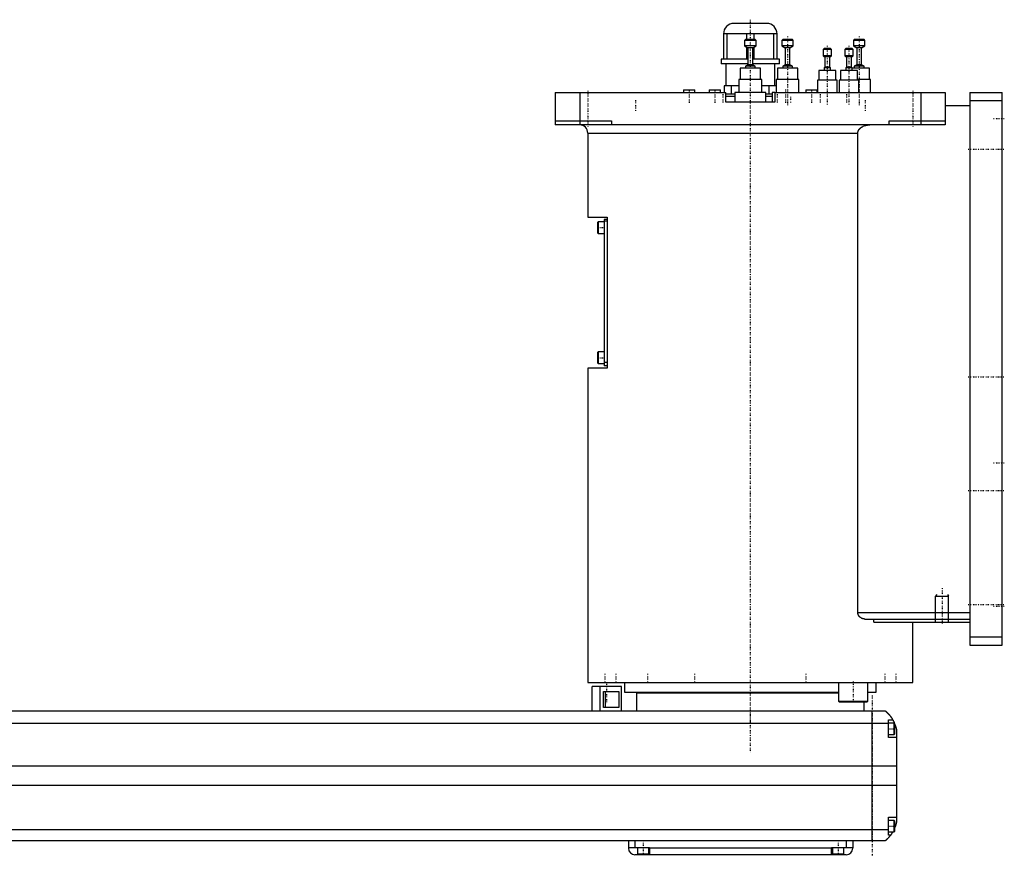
# Model space of a CAD drawing. Extents: x -1056 to 156, y -123 to 447.
# Tile 3 of 3: x -450 to 156, y -82 to 433. Entities that reach past the tile are written whole.
import ezdxf

# ---------------------------------------------------------------- set-up
doc = ezdxf.new("R2010")
doc.units = 0
doc.linetypes.add('CENTER', pattern=[1.5, 0.45, -0.5, 0.05, -0.5])
for name, color, linetype in [('AM_0', 7, 'CONTINUOUS'), ('AM_10', 7, 'CONTINUOUS'), ('AM_7', 7, 'CENTER')]:
    doc.layers.add(name, color=color, linetype=linetype)

msp = doc.modelspace()

# ---------------------------------------------------------------- linework, layer by layer
at = {"layer": 'AM_0', "color": 7, "linetype": 'CONTINUOUS'}
for p, q in [((10, 430.5), (-10, 430.5)), ((16.5, 424), (-16.5, 424)), ((-16.5, 424), (-16.5, 408.5)), ((-14.2, 408.5), (-14.2, 424)), ((-3, 420.5), (-3.5, 420)), ((-3.5, 420), (-3.5, 416.7)), ((3.5, 420), (-3.5, 420)), ((3, 420.5), (-3, 420.5)), ((-2.3, 424), (-2.3, 420.5)), ((2.3, 420.5), (2.3, 424)), ((3.5, 420), (3, 420.5)), ((3.5, 416.7), (3.5, 420)), ((14.2, 424), (14.2, 408.5)), ((16.5, 408.5), (16.5, 424)), ((19.92, 420.5), (19.42, 420)), ((19.42, 420), (19.42, 416.7)), ((26.42, 420), (19.42, 420)), ((25.92, 420.5), (19.92, 420.5)), ((26.42, 420), (25.92, 420.5)), ((26.42, 416.7), (26.42, 420)), ((64, 420.5), (63.5, 420)), ((63.5, 420), (63.5, 416.7)), ((70.5, 420), (63.5, 420)), ((70, 420.5), (64, 420.5)), ((70.5, 420), (70, 420.5)), ((70.5, 416.7), (70.5, 420)), ((-3.5, 416.7), (-1.5, 415.5)), ((3.5, 416.7), (-3.5, 416.7)), ((-2.3, 415.98), (-2.3, 408.5)), ((-1.5, 415.5), (-1.5, 405)), ((1.5, 415.5), (-1.5, 415.5)), ((1.5, 415.5), (3.5, 416.7)), ((1.5, 405), (1.5, 415.5)), ((2.3, 408.5), (2.3, 415.98)), ((19.42, 416.7), (21.42, 415.5)), ((26.42, 416.7), (19.42, 416.7)), ((21.42, 415.5), (21.42, 405)), ((24.42, 415.5), (21.42, 415.5)), ((24.42, 415.5), (26.42, 416.7)), ((24.42, 405), (24.42, 415.5)), ((45.38, 415), (44.88, 414.5)), ((44.88, 414.5), (44.88, 410.6)), ((49.88, 414.5), (44.88, 414.5)), ((49.38, 415), (45.38, 415)), ((49.88, 414.5), (49.38, 415)), ((49.88, 410.6), (49.88, 414.5)), ((58.72, 415), (58.22, 414.5)), ((58.22, 414.5), (58.22, 410.6)), ((63.22, 414.5), (58.22, 414.5)), ((62.72, 415), (58.72, 415)), ((63.22, 414.5), (62.72, 415)), ((63.22, 410.6), (63.22, 414.5)), ((63.5, 416.7), (65.5, 415.5)), ((70.5, 416.7), (63.5, 416.7)), ((65.5, 415.5), (65.5, 405)), ((68.5, 415.5), (65.5, 415.5)), ((68.5, 415.5), (70.5, 416.7)), ((68.5, 405), (68.5, 415.5)), ((-18, 408.5), (-18, 405.5)), ((-1.5, 408.5), (-18, 408.5)), ((18, 408.5), (1.5, 408.5)), ((18, 405.5), (18, 408.5)), ((44.88, 410.6), (45.88, 410)), ((49.88, 410.6), (44.88, 410.6)), ((45.88, 410), (45.88, 403.5)), ((48.88, 410), (45.88, 410)), ((48.88, 410), (49.88, 410.6)), ((48.88, 403.5), (48.88, 410)), ((58.22, 410.6), (59.22, 410)), ((63.22, 410.6), (58.22, 410.6)), ((59.22, 410), (59.22, 403.5)), ((62.22, 410), (59.22, 410)), ((62.22, 410), (63.22, 410.6)), ((62.22, 403.5), (62.22, 410)), ((-1.5, 405.5), (-18, 405.5)), ((-15, 405.5), (-15, 392)), ((-6.25, 403), (-6.25, 396)), ((6.25, 403), (-6.25, 403)), ((-1.5, 405), (-3, 404.1)), ((-3, 404.1), (-3, 403)), ((3, 404.1), (-3, 404.1)), ((1.5, 405), (-1.5, 405)), ((18, 405.5), (1.5, 405.5)), ((3, 404.1), (1.5, 405)), ((3, 403), (3, 404.1)), ((6.25, 396), (6.25, 403)), ((15, 392), (15, 405.5)), ((16.67, 403), (16.67, 396)), ((29.17, 403), (16.67, 403)), ((21.42, 405), (19.92, 404.1)), ((19.92, 404.1), (19.92, 403)), ((25.92, 404.1), (19.92, 404.1)), ((24.42, 405), (21.42, 405)), ((25.92, 404.1), (24.42, 405)), ((25.92, 403), (25.92, 404.1)), ((29.17, 396), (29.17, 403)), ((42.13, 401.5), (42.13, 395.5)), ((52.63, 401.5), (42.13, 401.5)), ((45.88, 403.5), (45.38, 403.2)), ((45.38, 403.2), (45.38, 401.5)), ((49.38, 403.2), (45.38, 403.2)), ((48.88, 403.5), (45.88, 403.5)), ((49.38, 403.2), (48.88, 403.5)), ((49.38, 401.5), (49.38, 403.2)), ((52.63, 395.5), (52.63, 401.5)), ((55.47, 401.5), (55.47, 395.5)), ((65.97, 401.5), (55.47, 401.5)), ((59.22, 403.5), (58.72, 403.2)), ((58.72, 403.2), (58.72, 401.5)), ((62.72, 403.2), (58.72, 403.2)), ((62.22, 403.5), (59.22, 403.5)), ((62.72, 403.2), (62.22, 403.5)), ((62.72, 401.5), (62.72, 403.2)), ((73.25, 403), (62.72, 403)), ((65.5, 405), (64, 404.1)), ((64, 404.1), (64, 403)), ((70, 404.1), (64, 404.1)), ((68.5, 405), (65.5, 405)), ((65.97, 395.5), (65.97, 401.5)), ((70, 404.1), (68.5, 405)), ((70, 403), (70, 404.1)), ((73.25, 396), (73.25, 403)), ((-7, 396), (-7, 388)), ((7, 396), (-7, 396)), ((7, 388), (7, 396)), ((15.92, 396), (15.92, 388)), ((29.92, 396), (15.92, 396)), ((29.92, 388), (29.92, 396)), ((41.38, 395.5), (41.38, 388)), ((53.38, 395.5), (41.38, 395.5)), ((53.38, 388), (53.38, 395.5)), ((54.72, 395.5), (54.72, 388)), ((66.72, 395.5), (54.72, 395.5)), ((74, 396), (65.97, 396)), ((66.72, 388), (66.72, 395.5)), ((74, 388), (74, 396)), ((-120, 388), (-120, 368)), ((-120, 388), (-15, 388)), ((-105, 388), (-105, 368)), ((-41.17, 389.5), (-41.17, 388)), ((-41.17, 389.5), (-34.17, 389.5)), ((-34.17, 388), (-34.17, 389.5)), ((-25.25, 389.5), (-25.25, 388)), ((-25.25, 389.5), (-18.25, 389.5)), ((-18.25, 388), (-18.25, 389.5)), ((-7, 392), (-16, 392)), ((-16, 392), (-16, 388)), ((-15, 382), (-15, 388)), ((-11.49, 387), (-11.49, 392)), ((-9.5, 388), (-9.5, 382)), ((9.5, 388), (-9.5, 388)), ((15.93, 392), (7, 392)), ((9.5, 382), (9.5, 388)), ((11.49, 392), (11.49, 387)), ((13.42, 388), (13.42, 382)), ((15, 388), (13.42, 388)), ((15, 388), (120, 388)), ((15, 388), (15, 382)), ((34.17, 389.5), (34.17, 388)), ((34.17, 389.5), (41.17, 389.5)), ((41.17, 388), (41.17, 389.5)), ((105, 388), (105, 368)), ((120, 388), (120, 368)), ((135, 388), (155, 388)), ((135, 388), (135, 48)), ((155, 48), (155, 388)), ((-9.51, 387), (-15.02, 387)), ((-9.5, 385.5), (-15.02, 385.5)), ((15, 382), (-15, 382)), ((13.42, 385.5), (9.5, 385.5)), ((13.43, 387), (9.51, 387)), ((135, 383), (155, 383)), ((120, 380), (135, 380)), ((-120, 370.5), (-85.5, 370.5)), ((-85.5, 370.5), (-85.5, 368)), ((85.5, 368), (85.5, 370.5)), ((85.5, 370.5), (120, 370.5)), ((120, 368), (-120, 368)), ((-100, 363), (-100, 311.3)), ((-100, 363), (66.14, 363)), ((66.14, 68), (66.14, 363)), ((-100, 311.3), (-88, 311.3)), ((-90, 309.8), (-90, 219.8)), ((-88, 309.8), (-90, 309.8)), ((-88, 311.3), (-88, 218.3)), ((-93.6, 308.3), (-94, 307.9)), ((-94, 307.9), (-94, 301.7)), ((-90, 308.3), (-93.6, 308.3)), ((-93.6, 308.3), (-93.6, 301.3)), ((-88, 308.8), (-90, 308.8)), ((-94, 301.7), (-93.6, 301.3)), ((-93.6, 301.3), (-90, 301.3)), ((-93.6, 228.3), (-94, 227.9)), ((-94, 227.9), (-94, 221.7)), ((-90, 228.3), (-93.6, 228.3)), ((-93.6, 228.3), (-93.6, 221.3)), ((-100, 218.3), (-100, 25)), ((-88, 218.3), (-100, 218.3)), ((-94, 221.7), (-93.6, 221.3)), ((-93.6, 221.3), (-90, 221.3)), ((-88, 221.8), (-90, 221.8)), ((-88, 219.8), (-90, 219.8)), ((66.14, 68), (135, 68)), ((70.42, 64), (135, 64)), ((75.99, 62), (75.99, 64)), ((75.99, 62), (135, 62)), ((100, 25), (100, 62)), ((135, 53), (155, 53)), ((135, 48), (155, 48)), ((-100, 25), (100, 25)), ((-88.79, 25.01), (-88.79, 25)), ((-77.5, 25), (-77.5, 19)), ((-40.35, 25), (-40.35, 25)), ((40.35, 25), (40.35, 25)), ((54.29, 25), (54.29, 13.4)), ((72.29, 13.4), (72.29, 25)), ((77.5, 19), (77.5, 25)), ((88.79, 25), (88.79, 25.01)), ((-97.35, 7.5), (-97.35, 22.5)), ((-79.35, 22.5), (-97.35, 22.5)), ((-92.35, 7.5), (-92.35, 22.5)), ((-90.27, 19.5), (-80.84, 19.5)), ((-90.27, 9.5), (-90.27, 19.5)), ((-89.16, 9.5), (-89.16, 19.5)), ((-80.84, 19.5), (-80.84, 9.5)), ((-79.35, 7.5), (-79.35, 22.5)), ((-77.5, 19), (54.29, 19)), ((-70, 18.5), (-70, 7.5)), ((-70, 18.5), (54.3, 18.5)), ((-55, 19), (-55, 18.5)), ((72.29, 19), (77.5, 19)), ((54.29, 13.4), (54.69, 13)), ((54.29, 13.4), (72.29, 13.4)), ((54.69, 13), (71.89, 13)), ((70, 7.5), (70, 13)), ((71.89, 13), (72.29, 13.4)), ((-667, 7.5), (83, 7.5)), ((-80.84, 9.5), (-90.27, 9.5)), ((75, -72.5), (75, 7.5)), ((85, -9), (85, 2)), ((85, 2), (87.65, 2)), ((88.6, 0), (85, 0)), ((89, -0.4), (88.6, 0)), ((88.6, -7), (88.6, 0)), ((85, -0.2), (-669, -0.2)), ((89, -6.6), (89, -0.4)), ((90, -4.5), (90, -60.5)), ((85, -7), (88.6, -7)), ((90, -9), (85, -9)), ((88.6, -7), (89, -6.6)), ((90, -26.54), (-674, -26.54)), ((90, -38.4), (-674, -38.4)), ((85, -69), (85, -58)), ((85, -58), (90, -58)), ((88.6, -60), (85, -60)), ((89, -60.4), (88.6, -60)), ((88.6, -67), (88.6, -60)), ((89, -66.6), (89, -60.4)), ((85, -65.78), (-669, -65.78)), ((88.6, -67), (89, -66.6)), ((83, -72.5), (-667, -72.5)), ((-75, -72.5), (-75, -77)), ((-71, -72.5), (-71, -76.5)), ((59, -72.5), (59, -76.5)), ((63, -72.5), (63, -77)), ((85, -67), (88.6, -67)), ((86.34, -69), (85, -69)), ((-75, -76.5), (-62, -76.5)), ((-69.5, -76.5), (-69.5, -80.5)), ((-62.5, -80.5), (-62.5, -76.5)), ((-62, -76.5), (-62, -81)), ((50, -77), (-62, -77)), ((50, -76.5), (63, -76.5)), ((50, -81), (50, -76.5)), ((50.5, -76.5), (50.5, -80.5)), ((57.5, -80.5), (57.5, -76.5)), ((59, -81), (-71, -81)), ((-69.5, -80.5), (-62.5, -80.5)), ((-66, -81), (-66, -80.5)), ((50.5, -80.5), (57.5, -80.5)), ((54, -81), (54, -80.5))]:
    msp.add_line(p, q, dxfattribs=at)
for points in [[(66.14, 363, 0), (66.14, 363.04, 0), (66.15, 363.13, 0), (66.15, 363.22, 0), (66.15, 363.26, 0), (66.16, 363.31, 0), (66.17, 363.4, 0), (66.18, 363.49, 0), (66.19, 363.58, 0), (66.21, 363.67, 0), (66.23, 363.76, 0), (66.24, 363.8, 0), (66.25, 363.85, 0), (66.28, 363.94, 0), (66.3, 364.02, 0), (66.33, 364.11, 0), (66.36, 364.2, 0), (66.4, 364.28, 0), (66.41, 364.32, 0), (66.43, 364.37, 0), (66.47, 364.45, 0), (66.5, 364.53, 0), (66.52, 364.57, 0), (66.54, 364.6, 0), (66.58, 364.68, 0), (66.62, 364.76, 0), (66.65, 364.79, 0), (66.67, 364.83, 0), (66.71, 364.91, 0), (66.76, 364.98, 0), (66.81, 365.06, 0), (66.86, 365.13, 0), (66.92, 365.21, 0), (66.94, 365.24, 0), (66.97, 365.28, 0), (67.03, 365.35, 0), (67.09, 365.42, 0), (67.15, 365.49, 0), (67.21, 365.56, 0), (67.27, 365.63, 0), (67.3, 365.67, 0), (67.33, 365.7, 0), (67.4, 365.77, 0), (67.46, 365.83, 0), (67.53, 365.89, 0), (67.6, 365.96, 0), (67.66, 366.02, 0), (67.7, 366.05, 0), (67.73, 366.08, 0), (67.8, 366.13, 0), (67.87, 366.19, 0), (67.93, 366.24, 0), (68, 366.29, 0), (68.07, 366.35, 0), (68.11, 366.37, 0), (68.14, 366.4, 0), (68.21, 366.45, 0), (68.29, 366.5, 0), (68.36, 366.55, 0), (68.44, 366.6, 0), (68.51, 366.65, 0), (68.55, 366.67, 0), (68.59, 366.7, 0), (68.67, 366.74, 0), (68.75, 366.79, 0), (68.79, 366.81, 0), (68.83, 366.84, 0), (68.91, 366.88, 0), (68.99, 366.93, 0), (69.03, 366.95, 0), (69.07, 366.97, 0), (69.16, 367.01, 0), (69.24, 367.05, 0), (69.53, 367.19, 0), (70.04, 367.4, 0), (70.53, 367.56, 0), (71.05, 367.7, 0), (71.59, 367.82, 0), (71.86, 367.87, 0), (72.14, 367.91, 0), (72.69, 367.97, 0), (73.23, 368, 0), (73.48, 368, 0)], [(70.42, 64, 0), (70.27, 64, 0), (69.97, 64.02, 0), (69.66, 64.07, 0), (69.5, 64.1, 0), (69.34, 64.14, 0), (69.03, 64.24, 0), (68.72, 64.36, 0), (68.41, 64.5, 0), (68.12, 64.67, 0), (67.83, 64.86, 0), (67.69, 64.97, 0), (67.67, 64.99, 0), (67.62, 65.02, 0), (67.58, 65.06, 0), (67.55, 65.08, 0), (67.53, 65.1, 0), (67.49, 65.14, 0), (67.45, 65.17, 0), (67.4, 65.21, 0), (67.36, 65.25, 0), (67.32, 65.3, 0), (67.3, 65.32, 0), (67.28, 65.34, 0), (67.24, 65.38, 0), (67.2, 65.42, 0), (67.16, 65.47, 0), (67.12, 65.51, 0), (67.08, 65.56, 0), (67.06, 65.58, 0), (67.04, 65.6, 0), (67, 65.65, 0), (66.96, 65.7, 0), (66.92, 65.75, 0), (66.88, 65.8, 0), (66.84, 65.86, 0), (66.83, 65.88, 0), (66.81, 65.91, 0), (66.77, 65.96, 0), (66.74, 66.02, 0), (66.7, 66.07, 0), (66.67, 66.13, 0), (66.63, 66.19, 0), (66.62, 66.22, 0), (66.6, 66.25, 0), (66.57, 66.31, 0), (66.54, 66.37, 0), (66.51, 66.43, 0), (66.48, 66.49, 0), (66.45, 66.55, 0), (66.44, 66.58, 0), (66.42, 66.61, 0), (66.4, 66.68, 0), (66.37, 66.74, 0), (66.36, 66.77, 0), (66.35, 66.81, 0), (66.33, 66.87, 0), (66.31, 66.94, 0), (66.3, 66.97, 0), (66.29, 67, 0), (66.27, 67.07, 0), (66.25, 67.14, 0), (66.23, 67.21, 0), (66.22, 67.27, 0), (66.21, 67.34, 0), (66.2, 67.38, 0), (66.19, 67.41, 0), (66.18, 67.48, 0), (66.17, 67.55, 0), (66.16, 67.62, 0), (66.16, 67.69, 0), (66.15, 67.76, 0), (66.15, 67.79, 0), (66.15, 67.83, 0), (66.15, 67.9, 0), (66.14, 67.97, 0), (66.14, 68, 0)], [(83, 7.5, 0), (83, 7.5, 0), (83, 7.5, 0), (83, 7.5, 0), (83.01, 7.5, 0), (83.01, 7.49, 0), (83.01, 7.49, 0), (83.02, 7.49, 0), (83.02, 7.48, 0), (83.03, 7.47, 0), (83.04, 7.47, 0), (83.05, 7.46, 0), (83.05, 7.46, 0), (83.06, 7.45, 0), (83.08, 7.44, 0), (83.09, 7.42, 0), (83.11, 7.41, 0), (83.12, 7.4, 0), (83.13, 7.39, 0), (83.14, 7.38, 0), (83.16, 7.37, 0), (83.18, 7.35, 0), (83.19, 7.34, 0), (83.2, 7.33, 0), (83.23, 7.31, 0), (83.25, 7.29, 0), (83.27, 7.28, 0), (83.28, 7.27, 0), (83.3, 7.24, 0), (83.33, 7.22, 0), (83.36, 7.2, 0), (83.39, 7.17, 0), (83.42, 7.14, 0), (83.44, 7.13, 0), (83.46, 7.11, 0), (83.49, 7.08, 0), (83.52, 7.05, 0), (83.56, 7.02, 0), (83.6, 6.99, 0), (83.63, 6.96, 0), (83.65, 6.94, 0), (83.67, 6.92, 0), (83.71, 6.89, 0), (83.75, 6.85, 0), (83.79, 6.81, 0), (83.83, 6.77, 0), (83.88, 6.74, 0), (83.9, 6.72, 0), (83.92, 6.69, 0), (83.96, 6.65, 0), (84.01, 6.61, 0), (84.06, 6.57, 0), (84.1, 6.52, 0), (84.15, 6.48, 0), (84.17, 6.46, 0), (84.2, 6.43, 0), (84.25, 6.39, 0), (84.29, 6.34, 0), (84.34, 6.29, 0), (84.39, 6.24, 0), (84.44, 6.19, 0), (84.47, 6.17, 0), (84.49, 6.14, 0), (84.54, 6.09, 0), (84.6, 6.04, 0), (84.62, 6.01, 0), (84.65, 5.98, 0), (84.7, 5.93, 0), (84.75, 5.87, 0), (84.78, 5.85, 0), (84.81, 5.82, 0), (84.86, 5.76, 0), (84.91, 5.71, 0), (84.97, 5.65, 0), (85.02, 5.59, 0), (85.07, 5.53, 0), (85.1, 5.5, 0), (85.13, 5.47, 0), (85.18, 5.41, 0), (85.24, 5.35, 0), (85.29, 5.28, 0), (85.35, 5.22, 0), (85.41, 5.16, 0), (85.43, 5.12, 0), (85.46, 5.09, 0), (85.52, 5.02, 0), (85.58, 4.96, 0), (85.63, 4.89, 0), (85.69, 4.82, 0), (85.75, 4.75, 0), (85.78, 4.72, 0), (85.81, 4.68, 0), (85.86, 4.61, 0), (85.92, 4.54, 0), (85.98, 4.46, 0), (86.04, 4.39, 0), (86.1, 4.32, 0), (86.13, 4.28, 0), (86.15, 4.24, 0), (86.21, 4.16, 0), (86.27, 4.09, 0), (86.33, 4.01, 0), (86.39, 3.93, 0), (86.45, 3.85, 0), (86.48, 3.81, 0), (86.51, 3.77, 0), (86.56, 3.69, 0), (86.62, 3.61, 0), (86.65, 3.57, 0), (86.68, 3.52, 0), (86.74, 3.44, 0), (86.8, 3.36, 0), (86.83, 3.32, 0), (86.85, 3.27, 0), (86.91, 3.19, 0), (86.97, 3.1, 0), (87.02, 3.02, 0), (87.08, 2.93, 0), (87.14, 2.84, 0), (87.16, 2.8, 0), (87.19, 2.76, 0), (87.25, 2.67, 0), (87.3, 2.58, 0), (87.49, 2.27, 0), (87.65, 2, 0)], [(87.65, 2, 0), (87.65, 2, 0), (87.66, 1.98, 0), (87.67, 1.96, 0), (87.68, 1.94, 0), (87.7, 1.91, 0), (87.73, 1.86, 0), (87.77, 1.79, 0), (87.82, 1.7, 0), (87.87, 1.6, 0), (87.93, 1.49, 0), (87.96, 1.43, 0), (88, 1.36, 0), (88.07, 1.23, 0), (88.14, 1.08, 0), (88.22, 0.92, 0), (88.31, 0.76, 0), (88.39, 0.58, 0), (88.43, 0.49, 0), (88.47, 0.4, 0), (88.56, 0.21, 0), (88.65, 0.01, 0), (88.69, -0.09, 0)], [(89, -0.86, 0), (89.03, -0.95, 0), (89.1, -1.14, 0), (89.17, -1.33, 0), (89.21, -1.43, 0), (89.24, -1.52, 0), (89.31, -1.72, 0), (89.37, -1.92, 0), (89.43, -2.13, 0), (89.49, -2.33, 0), (89.55, -2.54, 0), (89.58, -2.64, 0), (89.61, -2.74, 0), (89.66, -2.95, 0), (89.72, -3.15, 0), (89.77, -3.36, 0), (89.81, -3.56, 0), (89.86, -3.77, 0), (89.88, -3.87, 0), (89.9, -3.97, 0), (89.94, -4.18, 0), (89.98, -4.39, 0), (90, -4.5, 0)], [(90, -60.5, 0), (89.98, -60.59, 0), (89.95, -60.78, 0), (89.91, -60.97, 0), (89.89, -61.07, 0), (89.87, -61.17, 0), (89.83, -61.37, 0), (89.78, -61.57, 0), (89.73, -61.78, 0), (89.68, -61.99, 0), (89.63, -62.2, 0), (89.6, -62.3, 0), (89.57, -62.41, 0), (89.51, -62.61, 0), (89.45, -62.82, 0), (89.38, -63.03, 0), (89.32, -63.24, 0), (89.25, -63.44, 0), (89.22, -63.54, 0), (89.18, -63.64, 0), (89.11, -63.84, 0), (89.04, -64.04, 0), (89, -64.14, 0)], [(86.34, -69, 0), (86.2, -69.19, 0), (85.92, -69.55, 0), (85.64, -69.89, 0), (85.5, -70.05, 0), (85.36, -70.21, 0), (85.1, -70.51, 0), (84.84, -70.78, 0), (84.59, -71.04, 0), (84.45, -71.19, 0), (84.41, -71.23, 0), (84.37, -71.27, 0), (84.35, -71.29, 0), (84.33, -71.31, 0), (84.29, -71.34, 0), (84.25, -71.38, 0), (84.21, -71.42, 0), (84.17, -71.45, 0), (84.14, -71.49, 0), (84.12, -71.51, 0), (84.1, -71.53, 0), (84.06, -71.56, 0), (84.03, -71.6, 0), (84.01, -71.61, 0), (83.99, -71.63, 0), (83.96, -71.66, 0), (83.92, -71.69, 0), (83.9, -71.71, 0), (83.89, -71.73, 0), (83.85, -71.76, 0), (83.82, -71.79, 0), (83.79, -71.82, 0), (83.75, -71.85, 0), (83.72, -71.88, 0), (83.71, -71.89, 0), (83.69, -71.91, 0), (83.66, -71.93, 0), (83.63, -71.96, 0), (83.6, -71.99, 0), (83.57, -72.01, 0), (83.54, -72.04, 0), (83.53, -72.05, 0), (83.52, -72.06, 0), (83.49, -72.09, 0), (83.46, -72.11, 0), (83.44, -72.13, 0), (83.41, -72.15, 0), (83.39, -72.17, 0), (83.38, -72.18, 0), (83.37, -72.19, 0), (83.34, -72.21, 0), (83.32, -72.23, 0), (83.3, -72.25, 0), (83.28, -72.27, 0), (83.26, -72.28, 0), (83.25, -72.29, 0), (83.24, -72.3, 0), (83.22, -72.31, 0), (83.2, -72.33, 0), (83.19, -72.34, 0), (83.17, -72.36, 0), (83.16, -72.37, 0), (83.15, -72.38, 0), (83.14, -72.38, 0), (83.13, -72.39, 0), (83.11, -72.41, 0), (83.11, -72.41, 0), (83.1, -72.42, 0), (83.09, -72.43, 0), (83.08, -72.43, 0), (83.07, -72.44, 0), (83.07, -72.44, 0), (83.06, -72.45, 0), (83.05, -72.46, 0), (83.04, -72.46, 0), (83.04, -72.47, 0), (83.03, -72.48, 0), (83.03, -72.48, 0), (83.02, -72.48, 0), (83.02, -72.49, 0), (83.01, -72.49, 0), (83, -72.5, 0), (83, -72.5, 0)], [(87.65, -67, 0), (87.59, -67.1, 0), (87.48, -67.29, 0), (87.37, -67.47, 0), (87.32, -67.55, 0), (87.27, -67.64, 0), (87.16, -67.8, 0), (87.06, -67.96, 0), (86.96, -68.11, 0), (86.87, -68.25, 0), (86.78, -68.38, 0), (86.74, -68.44, 0), (86.7, -68.5, 0), (86.62, -68.61, 0), (86.55, -68.71, 0), (86.49, -68.79, 0), (86.44, -68.86, 0), (86.4, -68.92, 0), (86.38, -68.94, 0), (86.37, -68.96, 0), (86.35, -68.98, 0), (86.34, -69, 0), (86.34, -69, 0)]]:
    msp.add_polyline3d(points, dxfattribs=at)
for centre, radius, start, end in [((-10, 424), 6.5, 90, 180), ((10, 424), 6.5, 0, 90), ((-105, 363), 5, 0, 90), ((-71, -77), 4, 180, 270), ((59, -77), 4, 270, 0)]:
    msp.add_arc(centre, radius, start, end, dxfattribs=at)
at = {"layer": 'AM_10', "color": 7, "linetype": 'CONTINUOUS'}
for p, q in [((114.68, 79.17), (114, 78)), ((121.32, 79.17), (122, 78)), ((114, 62), (114, 78)), ((114, 78), (122, 78)), ((122, 62), (122, 78))]:
    msp.add_line(p, q, dxfattribs=at)
at = {"layer": 'AM_7', "color": 4, "linetype": 'CENTER'}
for p, q in [((0, 432.75), (0, -18.4)), ((22.92, 422.43), (22.92, 380.07)), ((67, 422.43), (67, 380.07)), ((47.38, 416.65), (47.38, 380.35)), ((60.72, 416.65), (60.72, 380.35)), ((-100, 389), (-100, 367)), ((-37.67, 389.88), (-37.67, 381.62)), ((-21.75, 389.88), (-21.75, 381.62)), ((21.75, 389.88), (21.75, 381.62)), ((37.67, 389.88), (37.67, 381.62)), ((100, 389), (100, 367)), ((-70.71, 383.3), (-70.71, 376.7)), ((-16.65, 381.75), (-16.65, 387.25)), ((16.65, 381.75), (16.65, 387.25)), ((25, 381.82), (25, 385.68)), ((43.29, 381.75), (43.29, 387.25)), ((59.36, 381.75), (59.36, 387.25)), ((70.71, 383.3), (70.71, 376.7)), ((149.7, 372), (156.3, 372)), ((134, 353), (156, 353)), ((-94.2, 304.8), (-89.8, 304.8)), ((-94.2, 224.8), (-89.8, 224.8)), ((134, 213), (156, 213)), ((149.7, 160), (156.3, 160)), ((134, 143), (156, 143)), ((118, 83), (118, 61)), ((134, 73), (156, 73)), ((149.7, 72), (156.3, 72)), ((-89.5, 30.25), (-89.5, 24.75)), ((-82.69, 30.25), (-82.69, 24.75)), ((-63.29, 30.25), (-63.29, 24.75)), ((-34.25, 30.25), (-34.25, 24.75)), ((34.25, 30.25), (34.25, 24.75)), ((63.29, 25.6), (63.29, 12.4)), ((82.69, 30.25), (82.69, 24.75)), ((89.5, 30.25), (89.5, 24.75)), ((-88.6, 24.05), (-88.6, 11.95)), ((75, 17), (75, -82)), ((0, 7.88), (0, -0.38)), ((84.8, -3.5), (89.2, -3.5)), ((84.8, -63.5), (89.2, -63.5)), ((-66, -72.1), (-66, -80.9)), ((54, -72.1), (54, -80.9))]:
    msp.add_line(p, q, dxfattribs=at)

doc.saveas('drawing.dxf')
